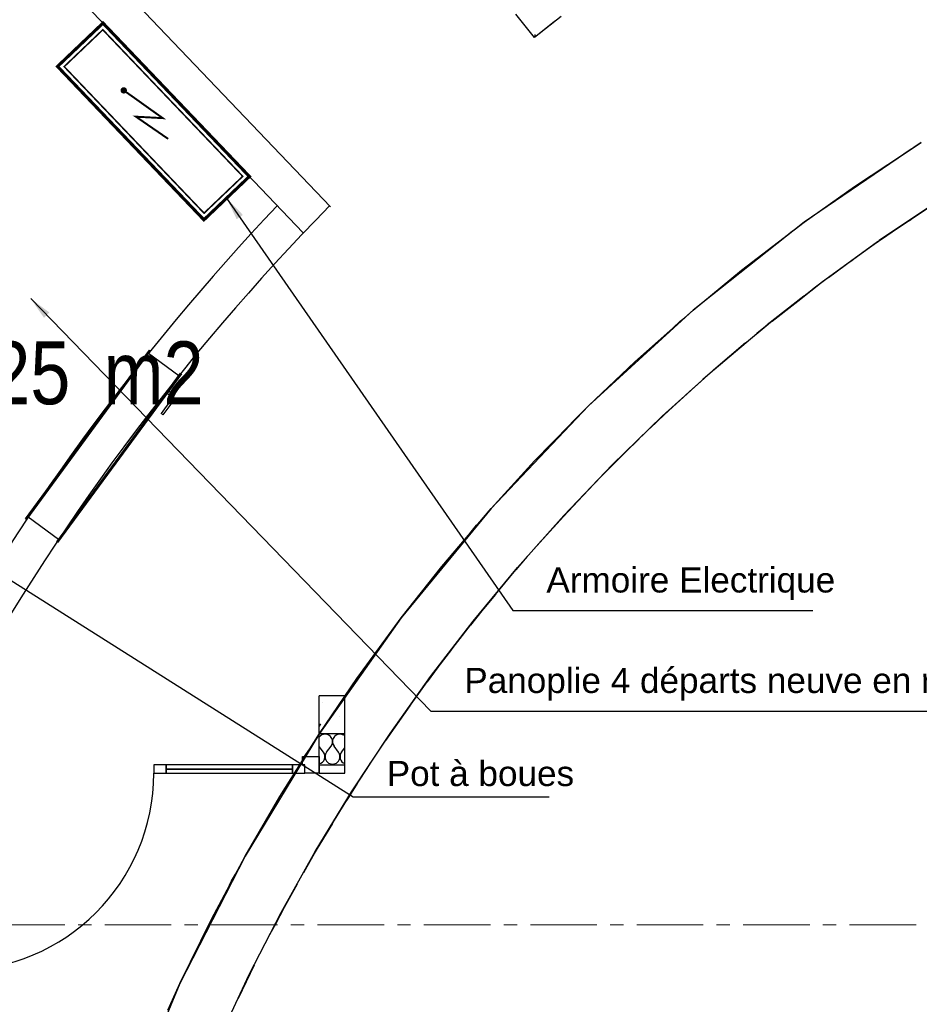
# Model space of a CAD drawing. Extents: x -18402 to 10376, y -5092 to 34139.
# Tile 29 of 78: x 1019 to 1448, y -3052 to -2582. Entities that reach past the tile are written whole.
import ezdxf

# ---------------------------------------------------------------- set-up
doc = ezdxf.new("R2010")
doc.units = 0
doc.linetypes.add('AXES', pattern=[50.8, 31.75, -6.35, 6.35, -6.35])
for name, color, linetype in [('0_XREF', 251, 'Continuous'), ('rdc_02$0$0._Étage_1_02-04 Mur.Construction', 251, 'Continuous'), ('rdc_02$0$0._Étage_1_A-AREA-____-OTLN.Modèle IFC', 251, 'Continuous'), ('rdc_02$0$0._Étage_1_A-DOOR-____-OTLN.Modèle IFC', 251, 'Continuous'), ('rdc_02$0$0._Étage_1_A-WALL-____-OTLN.Modèle IFC', 251, 'Continuous'), ('rdc_02$0$0._Étage_1_Portes ARCHICAD', 251, 'Continuous')]:
    doc.layers.add(name, color=color, linetype=linetype)
doc.layers.add('24_AIR SOUFFLE-fin', color=7, linetype='AXES', lineweight=20)
doc.layers.add('60_EQUIPEMENTS COMMUNS (Chaufferie...)', color=183, linetype='Continuous', lineweight=35)
doc.styles.add('ARIAL', font='arial.ttf')
doc.styles.add('rdc_02$0$STYLE_GENERE_3', font='ARIALN.TTF')
doc.styles.get("Standard").update_dxf_attribs({"font": 'calibri.ttf'})
doc.dimstyles.new('ISO-25', dxfattribs={"dimtxt": 2.5, "dimasz": 2.5, "dimexe": 1.25, "dimexo": 0.625, "dimtad": 1, "dimdec": 0, "dimrnd": 1000, "dimtxsty": 'Standard', "dimcen": 2.5, "dimadec": 0, "dimazin": 0, "dimtfac": 1, "dimtdec": 0, "dimtmove": 0, "dimatfit": 3, "dimfxl": 1.25, "dimarcsym": 0})

# ---------------------------------------------------------------- blocks, each defined once
blk = doc.blocks.new('*X190', base_point=(-8046, -58706.2))
at = {"layer": 'rdc_02$0$0._Étage_1_02-04 Mur.Construction', "linetype": 'Continuous', "ltscale": 0.1}
for p, q in [((11635.7, -29319), (11615, -29291.4)), ((11650, -29319), (11671.4, -29290.4)), ((11707.1, -29319), (11685.7, -29290.4)), ((11721.4, -29319), (11737.4, -29297.7))]:
    blk.add_line(p, q, dxfattribs=at)
for centre, start, end in [((11642.9, -29269), 90, 141.2606), ((11642.9, -29269), 323.1301, 90), ((11714.3, -29269), 90, 216.8699), ((11714.3, -29269), 49.7266, 90), ((11607.1, -29340.4), 282.709, 36.8699), ((11678.6, -29340.4), 143.1301, 36.8699), ((11750, -29340.4), 143.1301, 249.2945)]:
    blk.add_arc(centre, 35.7, start, end, dxfattribs=at)
blk = doc.blocks.new('*X193', base_point=(-8046, -58706.2))
at = {"layer": 'rdc_02$0$0._Étage_1_02-04 Mur.Construction', "linetype": 'Continuous', "ltscale": 0.1}
for p, q in [((11630.1, -29083.8), (11630.4, -29083.4)), ((11713.2, -29150.8), (11713.5, -29150.4)), ((11621.6, -29185), (11615, -29196.5)), ((11615, -29185), (11621.6, -29185))]:
    blk.add_line(p, q, dxfattribs=at)
blk = doc.blocks.new('rdc_02')
at = {"layer": 'rdc_02$0$0._Étage_1_02-04 Mur.Construction', "linetype": 'Continuous', "ltscale": 0.1}
for p, q in [((1161.5, -2922.97), (1161.5, -2904.97)), ((1161.5, -2922.97), (1173.74, -2922.97)), ((1161.5, -2933.97), (1161.5, -2922.97)), ((1161.5, -2937.97), (1161.5, -2933.97)), ((1161.5, -2937.97), (1173.74, -2937.97)), ((1161.5, -2941.97), (1161.5, -2937.97))]:
    blk.add_line(p, q, dxfattribs=at)
at = {"layer": 'rdc_02$0$0._Étage_1_02-04 Mur.Construction', "linetype": 'Continuous', "ltscale": 0.1, "flags": 128}
for points in [[(1173.74, -2904.97), (1161.5, -2904.97)], [(1173.74, -2922.97), (1173.74, -2904.97)], [(1173.74, -2937.97), (1173.74, -2922.97)], [(1173.74, -2941.97), (1173.74, -2937.97)], [(1161.5, -2941.97), (1173.74, -2941.97)]]:
    blk.add_lwpolyline(points, dxfattribs=at)
at = {"layer": 'rdc_02$0$0._Étage_1_A-DOOR-____-OTLN.Modèle IFC', "linetype": 'Continuous', "ltscale": 0.1}
for p, q in [((1021.29, -2820.53), (1080.43, -2739.89)), ((1080.83, -2740.19), (1021.69, -2820.82)), ((1079.94, -2741.39), (1094.46, -2752.04)), ((1080.43, -2739.89), (1080.83, -2740.19)), ((1036.21, -2831.47), (1095.35, -2750.83)), ((1095.75, -2751.13), (1036.61, -2831.77)), ((1095.35, -2750.83), (1095.75, -2751.13)), ((1088.89, -2760.48), (1090.72, -2761.82)), ((1091.83, -2761.15), (1089.6, -2759.51)), ((1090.96, -2763.41), (1088.52, -2766.74)), ((1089.86, -2766.94), (1092.22, -2763.72)), ((1090.72, -2761.82), (1090.96, -2763.41)), ((1092.22, -2763.72), (1091.83, -2761.15)), ((1088.52, -2766.74), (1086.07, -2770.07)), ((1086.39, -2770.31), (1086.07, -2770.07)), ((1087.04, -2770.78), (1089.86, -2766.94)), ((1086.72, -2770.55), (1086.39, -2770.31)), ((1087.04, -2770.78), (1086.72, -2770.55)), ((1021.69, -2820.82), (1021.29, -2820.53)), ((1037.1, -2830.26), (1022.58, -2819.62)), ((1036.61, -2831.77), (1036.21, -2831.47))]:
    blk.add_line(p, q, dxfattribs=at)
at = {"layer": 'rdc_02$0$0._Étage_1_A-WALL-____-OTLN.Modèle IFC', "linetype": 'Continuous', "ltscale": 0.1}
for p, q in [((1166.94, -2671.49), (1045.55, -2544.25)), ((1032.53, -2556.67), (1153.91, -2683.91)), ((1264.34, -2590.54), (1255.34, -2579.33)), ((1277, -2580.48), (1264.35, -2590.53)), ((1273.83, -2582.92), (1264.34, -2590.54)), ((1264.36, -2590.37), (1264.34, -2590.54)), ((1264.38, -2590.21), (1264.36, -2590.37)), ((1264.43, -2589.7), (1264.38, -2590.21)), ((1264.5, -2589.1), (1264.43, -2589.7)), ((1448.83, -2640.71), (1392.98, -2678.82)), ((1417.04, -2661.68), (1448.83, -2640.71)), ((1444.19, -2643.66), (1445.8, -2642.71)), ((1440.66, -2646.1), (1444.19, -2643.66)), ((1392.98, -2678.82), (1417.04, -2661.68)), ((1456.67, -2668.92), (1428.85, -2687.56)), ((1428.85, -2687.56), (1456.55, -2669)), ((1444.76, -2676.91), (1451.79, -2672.22)), ((1392.98, -2678.82), (1339.97, -2720.81)), ((1363.1, -2701.73), (1392.98, -2678.82)), ((1442.43, -2678.46), (1442.46, -2678.44)), ((1443.27, -2677.9), (1444.76, -2676.91)), ((1383.91, -2685.77), (1387.54, -2682.85)), ((1387.54, -2682.85), (1389.39, -2681.57)), ((1432.46, -2685.25), (1424.54, -2690.72)), ((1438, -2681.43), (1432.46, -2685.25)), ((1438.01, -2681.42), (1438, -2681.43)), ((1428.11, -2688.1), (1401.73, -2707.21)), ((1401.85, -2707.12), (1428.85, -2687.56)), ((1416.98, -2696.16), (1429.78, -2686.94)), ((1428.85, -2687.56), (1428.85, -2687.56)), ((1404.72, -2705.16), (1416.98, -2696.16)), ((1415.56, -2697.19), (1416.98, -2696.16)), ((1339.97, -2720.81), (1363.1, -2701.73)), ((1375.57, -2727.63), (1401.85, -2707.12)), ((1389.94, -2716.42), (1402.46, -2706.68)), ((1404.72, -2705.16), (1397.14, -2710.81)), ((1392.85, -2714.14), (1375.34, -2727.82)), ((1377.74, -2726.08), (1389.94, -2716.42)), ((1388.57, -2717.48), (1389.94, -2716.42)), ((1339.97, -2720.81), (1290.09, -2766.46)), ((1312.12, -2745.49), (1339.97, -2720.81)), ((1330.29, -2729.38), (1333.88, -2726.04)), ((1333.88, -2726.04), (1335.91, -2724.41)), ((1350.04, -2749.09), (1375.57, -2727.63)), ((1363.65, -2737.66), (1375.87, -2727.41)), ((1377.74, -2726.08), (1370.51, -2731.91)), ((1365.06, -2736.46), (1349.72, -2749.38)), ((1363.65, -2737.66), (1351.55, -2747.99)), ((1362.34, -2738.76), (1363.65, -2737.66)), ((1290.09, -2766.46), (1312.12, -2745.49)), ((1325.32, -2771.45), (1350.04, -2749.09)), ((1338.16, -2759.85), (1350.06, -2749.1)), ((1351.55, -2747.99), (1344.67, -2753.96)), ((1339.07, -2759.02), (1324.9, -2771.86)), ((1326.19, -2770.85), (1338.16, -2759.85)), ((1336.89, -2760.99), (1338.16, -2759.85)), ((1290.09, -2766.46), (1243.58, -2815.54)), ((1264.37, -2792.74), (1290.09, -2766.46)), ((1280.07, -2776.7), (1283.49, -2773)), ((1283.49, -2773), (1285.64, -2771)), ((1301.41, -2794.69), (1325.32, -2771.45)), ((1313.49, -2782.95), (1325.06, -2771.72)), ((1326.19, -2770.85), (1319.66, -2776.96)), ((1314.22, -2782.24), (1300.91, -2795.22)), ((1313.49, -2782.95), (1301.69, -2794.64)), ((1312.25, -2784.16), (1313.49, -2782.95)), ((1264.37, -2792.74), (1243.58, -2815.54)), ((1278.36, -2818.79), (1301.41, -2794.69)), ((1289.7, -2806.95), (1299.27, -2796.93)), ((1301.69, -2794.64), (1295.51, -2800.86)), ((1290.39, -2806.22), (1277.79, -2819.43)), ((1278.09, -2819.32), (1289.7, -2806.95)), ((1288.47, -2808.23), (1289.7, -2806.95)), ((1243.58, -2815.54), (1200.68, -2867.81)), ((1220.07, -2843.25), (1243.58, -2815.54)), ((1236.64, -2823.5), (1238.84, -2821.13)), ((1256.2, -2843.7), (1278.36, -2818.79)), ((1266.79, -2831.8), (1278.09, -2819.32)), ((1233.47, -2827.46), (1236.64, -2823.5)), ((1267.51, -2830.98), (1255.56, -2844.47)), ((1266.79, -2831.8), (1270.5, -2827.63)), ((1265.56, -2833.19), (1266.79, -2831.8)), ((1260.86, -2838.49), (1255.42, -2844.85)), ((1200.68, -2867.81), (1220.07, -2843.25)), ((1234.95, -2869.39), (1256.2, -2843.7)), ((1244.82, -2857.47), (1255.42, -2844.85)), ((1244.82, -2857.47), (1247.24, -2854.53)), ((1245.6, -2856.52), (1234.25, -2870.31)), ((1243.54, -2859.02), (1244.82, -2857.47)), ((1200.68, -2867.81), (1161.61, -2923)), ((1179.45, -2896.76), (1200.68, -2867.81)), ((1239.07, -2864.45), (1233.71, -2871.2)), ((1214.65, -2895.84), (1234.95, -2869.39)), ((1223.8, -2883.93), (1233.71, -2871.2)), ((1190.72, -2881.39), (1193.57, -2877.26)), ((1193.57, -2877.26), (1195.76, -2874.52)), ((1224.66, -2882.8), (1213.9, -2896.89)), ((1223.8, -2883.93), (1225.71, -2881.43)), ((1222.42, -2885.73), (1223.8, -2883.93)), ((1218.25, -2891.19), (1213, -2898.35)), ((1161.61, -2923), (1179.45, -2896.76)), ((1195.31, -2923), (1214.65, -2895.84)), ((1203.76, -2911.15), (1213, -2898.35)), ((1204.7, -2909.82), (1194.52, -2924.2)), ((1202.19, -2913.36), (1203.76, -2911.15)), ((1203.76, -2911.15), (1205.42, -2908.8)), ((1198.43, -2918.68), (1193.3, -2926.24)), ((1161.61, -2923), (1126.17, -2981.53)), ((1142.72, -2953.01), (1161.61, -2923)), ((1176.97, -2950.85), (1195.31, -2923)), ((1184.73, -2939.08), (1193.3, -2926.24)), ((1152.02, -2938.23), (1154.51, -2933.99)), ((1154.51, -2933.99), (1156.63, -2930.91)), ((1185.73, -2937.55), (1176.15, -2952.2)), ((1182.77, -2942.08), (1184.73, -2939.08)), ((1184.73, -2939.08), (1186.23, -2936.79)), ((1179.63, -2946.88), (1174.65, -2954.84)), ((1126.17, -2981.53), (1142.72, -2953.01)), ((1159.64, -2979.35), (1176.97, -2950.85)), ((1166.74, -2967.69), (1174.65, -2954.84)), ((1167.82, -2965.91), (1158.8, -2980.85)), ((1166.74, -2967.69), (1168.17, -2965.33)), ((1163.77, -2972.61), (1166.74, -2967.69)), ((1161.88, -2975.76), (1157.07, -2984.11)), ((1126.17, -2981.53), (1095.04, -3042.45)), ((1110.05, -3011.72), (1126.17, -2981.53)), ((1143.36, -3008.46), (1159.64, -2979.35)), ((1157.07, -2984.11), (1153.96, -2989.51)), ((1119.66, -2993.41), (1121.52, -2990.23)), ((1117.65, -2997.48), (1119.66, -2993.41)), ((1150.95, -2994.89), (1142.51, -3010.11)), ((1149.82, -2996.94), (1151.18, -2994.47)), ((1145.72, -3004.33), (1149.82, -2996.94)), ((1142.51, -3010.11), (1145.72, -3004.33)), ((1144.57, -3006.46), (1145.72, -3004.33)), ((1128.13, -3038.14), (1143.36, -3008.46)), ((1144.57, -3006.46), (1140.59, -3014.01)), ((1095.04, -3042.45), (1110.05, -3011.72)), ((1140.59, -3014.01), (1137.84, -3019.21)), ((1114, -3068.35), (1128.13, -3038.14)), ((1130.47, -3033.58), (1122.82, -3049.49)), ((1095.04, -3042.45), (1068.37, -3105.46)), ((1089.21, -3055.19), (1095.04, -3042.45))]:
    blk.add_line(p, q, dxfattribs=at)
for radius, start in [(1123, 136.4937), (1105, 135.60587)]:
    blk.add_arc((1956, -3444), radius, start, 151.31692, dxfattribs=at)
at = {"layer": 'rdc_02$0$0._Étage_1_Portes ARCHICAD', "linetype": 'Continuous', "ltscale": 0.1}
for p, q in [((1161.5, -2922.97), (1161.5, -2904.97)), ((1161.5, -2933.97), (1161.5, -2922.97)), ((1153.5, -2937.97), (1153.5, -2933.97)), ((1153.5, -2933.97), (1161.5, -2933.97)), ((1161.5, -2933.97), (1161.5, -2941.97)), ((1161.5, -2937.97), (1161.5, -2933.97)), ((1161.5, -2937.97), (1161.5, -2933.97)), ((1088.5, -2937.97), (1082.5, -2937.97)), ((1082.5, -2937.97), (1082.5, -2941.97)), ((1088.5, -2941.97), (1088.5, -2937.97)), ((1154.7, -2937.97), (1148.7, -2937.97)), ((1148.7, -2937.97), (1148.7, -2941.97)), ((1154.7, -2937.97), (1153.5, -2937.97)), ((1154.7, -2941.97), (1154.7, -2937.97)), ((1154.7, -2941.97), (1154.7, -2937.97)), ((1161.5, -2941.97), (1161.5, -2937.97)), ((1161.5, -2941.97), (1161.5, -2937.97)), ((1082.5, -2941.97), (1088.5, -2941.97)), ((1088.5, -2939.97), (1148.7, -2939.97)), ((1148.7, -2941.97), (1154.7, -2941.97)), ((1161.5, -2941.97), (1154.7, -2941.97))]:
    blk.add_line(p, q, dxfattribs=at)
at = {"layer": 'rdc_02$0$0._Étage_1_Portes ARCHICAD', "linetype": 'Continuous', "ltscale": 0.1, "flags": 128}
for points in [[(1088.5, -2939.97), (1148.7, -2939.97), (1148.7, -2937.97), (1088.5, -2937.97)], [(1088.5, -2941.97), (1148.7, -2941.97), (1148.7, -2939.97), (1088.5, -2939.97)]]:
    blk.add_lwpolyline(points, close=True, dxfattribs=at)
at = {"layer": 'rdc_02$0$0._Étage_1_Portes ARCHICAD', "linetype": 'Continuous', "ltscale": 0.1}
blk.add_arc((988.3, -2941.97), 94.2, 270, 0, dxfattribs=at)
at = {"layer": 'rdc_02$0$0._Étage_1_A-AREA-____-OTLN.Modèle IFC', "linetype": 'Continuous', "ltscale": 0.1, "xscale": 0.1, "yscale": 0.1, "zscale": 0.1}
for name in ['*X193', '*X190']:
    blk.add_blockref(name, (-804.6, -5870.62), dxfattribs=at)
at = {"layer": 'rdc_02$0$0._Étage_1_A-AREA-____-OTLN.Modèle IFC', "linetype": 'Continuous', "ltscale": 0.1, "insert": (975.81, -2735.72), "char_height": 30, "attachment_point": 1, "style": 'rdc_02$0$STYLE_GENERE_3'}
blk.add_mtext('\\A1;{\\pql;\\pt0,250;\\fArial Narrow|b0|i0|c0|p34;5,25\\fArial Narrow|b0|i0|c0|p34;\\A1{\\H.66x;\\S^  ;}\\fArial Narrow|b0|i0|c0|p34; m2\\fArial Narrow|b0|i0|c0|p34;\\A1{\\H.66x;\\S^  ;}}', dxfattribs=at)

msp = doc.modelspace()

# ---------------------------------------------------------------- linework, layer by layer
at = {"layer": '24_AIR SOUFFLE-fin'}
msp.add_lwpolyline([(759.301, -2439.291), (1700.47, -2439.291), (1700.47, -3014.459), (759.301, -3014.459)], close=True, dxfattribs=at)
at = {"layer": '60_EQUIPEMENTS COMMUNS (Chaufferie...)', "ltscale": 1.013}
msp.add_line((1058.276, -2583.663), (1128.166, -2656.922), dxfattribs=at)
for points, const_width in [([(1058.276, -2583.663), (1128.166, -2656.922), (1106.459, -2677.631), (1036.57, -2604.371)], 1.5), ([(1058.201, -2586.844), (1124.985, -2656.848), (1106.534, -2674.449), (1039.751, -2604.446)], 0.75)]:
    msp.add_lwpolyline(points, close=True, dxfattribs=dict(at, const_width=const_width))
at = {"layer": '60_EQUIPEMENTS COMMUNS (Chaufferie...)', "ltscale": 1.013, "const_width": 1.469}
msp.add_lwpolyline([(1067.783, -2615.126, 1), (1068.605, -2616.452, 1)], format="xyb", close=True, dxfattribs=at)
at = {"layer": '60_EQUIPEMENTS COMMUNS (Chaufferie...)', "ltscale": 1.013}
msp.add_lwpolyline([(1095.46, -2643.148, 0, 5.226, 0), (1089.402, -2638.974, 0, 0, 0), (1073.99, -2628.35, 0, 0, 0), (1086.827, -2629.066, 0, 0, 0), (1070.509, -2616.994, 0, 0, 0)], format="xyseb", dxfattribs=at)
at = {"layer": '60_EQUIPEMENTS COMMUNS (Chaufferie...)', "ltscale": 1.013, "const_width": 0.928}
msp.add_lwpolyline([(1089.402, -2638.974), (1089.402, -2638.974), (1073.99, -2628.35), (1086.827, -2629.066), (1068.194, -2615.789)], dxfattribs=at)

# ---------------------------------------------------------------- block references
at = {"layer": '0_XREF'}
msp.add_blockref('rdc_02', (0, 0), dxfattribs=at)

# ---------------------------------------------------------------- texts
at = {"layer": '60_EQUIPEMENTS COMMUNS (Chaufferie...)', "ltscale": 1.013, "char_height": 12, "attachment_point": 7, "style": 'ARIAL'}
for s, insert in [('Armoire Electrique', (1269.975, -2859.262)), ("Panoplie 4 départs neuve en remplacement de l'existant", (1230.78, -2907.257)), ('Pot à boues', (1193.737, -2948.249))]:
    msp.add_mtext(s, dxfattribs=dict(at, insert=insert))

# ---------------------------------------------------------------- leaders
at = {"layer": '60_EQUIPEMENTS COMMUNS (Chaufferie...)', "ltscale": 1.013, "annotation_type": 0, "has_hookline": 1, "hookline_direction": 0}
for points, override, text_width in [([(1117.313, -2667.277), (1253.975, -2864.262), (1264.975, -2864.262)], {"dimscale": 5, "dimtxt": 2.4, "dimasz": 2.2, "dimexe": 1, "dimexo": 0.8, "dimgap": -1, "dimlfac": 10, "dimrnd": 0, "dimzin": 0, "dimtxsty": 'ARIAL', "dimcen": 0, "dimtix": 1, "dimtmove": 1}, 137.19), ([(1023.763, -2715.271), (1214.78, -2912.257), (1225.78, -2912.257)], {"dimscale": 5, "dimtxt": 2.4, "dimasz": 2.2, "dimexe": 1, "dimexo": 0.8, "dimgap": -1, "dimlfac": 10, "dimrnd": 0, "dimzin": 0, "dimtxsty": 'ARIAL', "dimcen": 0, "dimtix": 1, "dimtmove": 1}, 415.555), ([(1000.598, -2841.138), (1177.737, -2953.249), (1188.737, -2953.249)], {"dimscale": 5, "dimtxt": 2.4, "dimasz": 2.2, "dimexe": 1, "dimexo": 0.8, "dimgap": -1, "dimtad": 1, "dimlfac": 10, "dimrnd": 0, "dimzin": 0, "dimtxsty": 'ARIAL', "dimcen": 0, "dimtix": 1, "dimtmove": 1}, 87.536)]:
    msp.add_leader(points, dimstyle='ISO-25', override=override, dxfattribs=dict(at, text_width=text_width))

doc.saveas('drawing.dxf')
